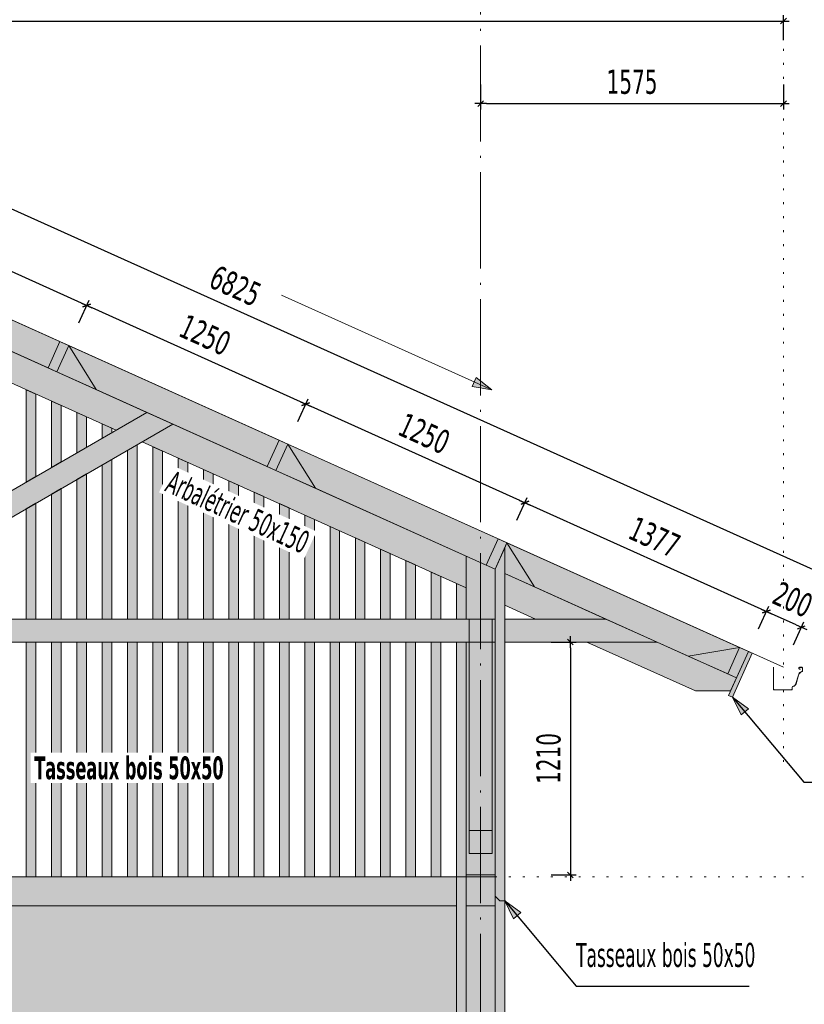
# Model space of a CAD drawing. Header units: millimetres. Extents: x 1567 to 2756, y -116 to 725.
# Tile 56 of 256: x 1916 to 1997, y 200 to 303. Entities that reach past the tile are written whole.
import ezdxf

# ---------------------------------------------------------------- set-up
doc = ezdxf.new("R2010")
doc.units = ezdxf.units.MM
doc.linetypes.add('CADWORK_2', pattern=[1.45, 0.2, -1.25])
doc.linetypes.add('CADWORK_5', pattern=[13.2, 10, -1.5, 0.2, -1.5])
doc.layers.add('Ech.1_50', color=7, linetype='Continuous')
doc.styles.add('tahoma-', font='txt', dxfattribs={"height": 1})
doc.styles.add('tahoma-b', font='txt', dxfattribs={"height": 1})
doc.styles.add('tahoma-z-r', font='txt', dxfattribs={"width": 0.704918})
doc.dimstyles.new('ISO-25', dxfattribs={"dimtxt": 2.5, "dimasz": 2.5, "dimexe": 1.25, "dimexo": 0.625, "dimtad": 1, "dimtxsty": 'Standard', "dimcen": 2.5, "dimadec": 0, "dimazin": 0, "dimtfac": 1, "dimtmove": 0, "dimatfit": 3, "dimfxl": 1, "dimarcsym": 0})

# ---------------------------------------------------------------- blocks, each defined once
blk = doc.blocks.new('cw-line-extremity2')
at = {"linetype": 'Continuous', "lineweight": 0}
blk.add_hatch(color=0, dxfattribs=at).paths.add_polyline_path([(0, 0), (2, 0.5), (2, -0.5)])
at = {"color": 0, "linetype": 'Continuous', "lineweight": -2}
for p, q in [((0, 0), (2, 0.5)), ((2, -0.5), (0, 0)), ((2, 0.5), (2, -0.5))]:
    blk.add_line(p, q, dxfattribs=at)
blk = doc.blocks.new('cw-dimension-symbol2')
at = {"color": 0, "linetype": 'Continuous', "lineweight": -2}
for p, q in [((-1, 0), (1, 0)), ((-0.5, -0.5), (0.5, 0.5))]:
    blk.add_line(p, q, dxfattribs=at)
blk = doc.blocks.new('*D70')
at = {"layer": 'Defpoints', "color": 0}
for p in [(1874.08, 299.19), (1999.4, 244.99), (1998.58, 243.17)]:
    blk.add_point(p, dxfattribs=at)
at = {"layer": 'Ech.1_50', "color": 0, "linetype": 'Continuous', "lineweight": -2}
for p, q in [((1874.08, 299.19), (1875.14, 301.56)), ((1875.44, 300.77), (1998.85, 245.24)), ((1998.58, 243.17), (1999.64, 245.54))]:
    blk.add_line(p, q, dxfattribs=at)
at = {"layer": 'Ech.1_50', "color": 0, "lineweight": -2, "xscale": 0.6000000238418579, "yscale": 0.6000000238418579, "zscale": 0.6000000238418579}
for p, rotation in [((1874.9, 301.02), 155.7722546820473), ((1999.4, 244.99), 335.7722546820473)]:
    blk.add_blockref('cw-dimension-symbol2', p, dxfattribs=dict(at, rotation=rotation))
at = {"layer": 'Ech.1_50', "color": 7, "linetype": 'Continuous', "lineweight": 5, "insert": (1938.07, 275.05), "char_height": 2.5, "attachment_point": 5, "rotation": 335.7723, "style": 'tahoma-z-r'}
blk.add_mtext('6825', dxfattribs=at)
blk = doc.blocks.new('*D105')
at = {"layer": 'Defpoints', "color": 0}
for p in [(1995.08, 302.6), (1870.58, 300.6), (1995.08, 300.6)]:
    blk.add_point(p, dxfattribs=at)
at = {"layer": 'Ech.1_50', "color": 0, "linetype": 'Continuous', "lineweight": -2}
for p, q in [((1870.58, 300.6), (1870.58, 303.2)), ((1995.08, 300.6), (1995.08, 303.2)), ((1871.18, 302.6), (1994.48, 302.6))]:
    blk.add_line(p, q, dxfattribs=at)
at = {"layer": 'Ech.1_50', "color": 0, "lineweight": -2, "xscale": 0.6000000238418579, "yscale": 0.6000000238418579, "zscale": 0.6000000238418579, "rotation": 180}
blk.add_blockref('cw-dimension-symbol2', (1870.58, 302.6), dxfattribs=at)
at = {"layer": 'Ech.1_50', "color": 0, "lineweight": -2, "xscale": 0.6000000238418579, "yscale": 0.6000000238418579, "zscale": 0.6000000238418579}
blk.add_blockref('cw-dimension-symbol2', (1995.08, 302.6), dxfattribs=at)
at = {"layer": 'Ech.1_50', "color": 7, "linetype": 'Continuous', "lineweight": 5, "insert": (1932.83, 304.85), "char_height": 2.5, "attachment_point": 5, "style": 'tahoma-z-r'}
blk.add_mtext('6225', dxfattribs=at)
blk = doc.blocks.new('*D133')
at = {"layer": 'Defpoints', "color": 0}
for p in [(1963.58, 296.01), (1995.08, 296.01), (1995.08, 294.01)]:
    blk.add_point(p, dxfattribs=at)
at = {"layer": 'Ech.1_50', "color": 0, "linetype": 'Continuous', "lineweight": -2}
for p, q in [((1963.58, 296.01), (1963.58, 293.41)), ((1995.08, 296.01), (1995.08, 293.41)), ((1964.18, 294.01), (1994.48, 294.01))]:
    blk.add_line(p, q, dxfattribs=at)
at = {"layer": 'Ech.1_50', "color": 0, "lineweight": -2, "xscale": 0.6000000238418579, "yscale": 0.6000000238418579, "zscale": 0.6000000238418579, "rotation": 180}
blk.add_blockref('cw-dimension-symbol2', (1963.58, 294.01), dxfattribs=at)
at = {"layer": 'Ech.1_50', "color": 0, "lineweight": -2, "xscale": 0.6000000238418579, "yscale": 0.6000000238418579, "zscale": 0.6000000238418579}
blk.add_blockref('cw-dimension-symbol2', (1995.08, 294.01), dxfattribs=at)
at = {"layer": 'Ech.1_50', "color": 7, "linetype": 'Continuous', "lineweight": 5, "insert": (1979.33, 296.26), "char_height": 2.5, "attachment_point": 5, "style": 'tahoma-z-r'}
blk.add_mtext('1575', dxfattribs=at)
blk = doc.blocks.new('*D135')
at = {"layer": 'Defpoints', "color": 0}
for p in [(1970.91, 238.02), (1970.91, 213.8), (1972.91, 213.8)]:
    blk.add_point(p, dxfattribs=at)
at = {"layer": 'Ech.1_50', "color": 0, "linetype": 'Continuous', "lineweight": -2}
for p, q in [((1970.91, 238.02), (1973.51, 238.02)), ((1972.91, 237.42), (1972.91, 214.4)), ((1970.91, 213.8), (1973.51, 213.8))]:
    blk.add_line(p, q, dxfattribs=at)
at = {"layer": 'Ech.1_50', "color": 0, "lineweight": -2, "xscale": 0.6000000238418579, "yscale": 0.6000000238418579, "zscale": 0.6000000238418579}
for p, rotation in [((1972.91, 238.02), 90), ((1972.91, 213.8), 270)]:
    blk.add_blockref('cw-dimension-symbol2', p, dxfattribs=dict(at, rotation=rotation))
at = {"layer": 'Ech.1_50', "color": 7, "linetype": 'Continuous', "lineweight": 5, "insert": (1970.66, 225.91), "char_height": 2.5, "attachment_point": 5, "rotation": 90, "style": 'tahoma-z-r'}
blk.add_mtext('1210', dxfattribs=at)
blk = doc.blocks.new('*D136')
at = {"layer": 'Defpoints', "color": 0}
for p in [(1993.3, 241.2), (1992.48, 239.38), (1996.13, 237.74)]:
    blk.add_point(p, dxfattribs=at)
at = {"layer": 'Ech.1_50', "color": 0, "linetype": 'Continuous', "lineweight": -2}
for p, q in [((1992.48, 239.38), (1993.55, 241.75)), ((1996.41, 239.81), (1993.85, 240.96)), ((1996.13, 237.74), (1997.2, 240.11))]:
    blk.add_line(p, q, dxfattribs=at)
at = {"layer": 'Ech.1_50', "color": 0, "lineweight": -2, "xscale": 0.6000000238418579, "yscale": 0.6000000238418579, "zscale": 0.6000000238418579}
for p, rotation in [((1993.3, 241.2), 155.7722546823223), ((1996.95, 239.56), 335.7722546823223)]:
    blk.add_blockref('cw-dimension-symbol2', p, dxfattribs=dict(at, rotation=rotation))
at = {"layer": 'Ech.1_50', "color": 7, "linetype": 'Continuous', "lineweight": 5, "insert": (1996.05, 242.43), "char_height": 2.5, "attachment_point": 5, "rotation": 335.7723, "style": 'tahoma-z-r'}
blk.add_mtext('200', dxfattribs=at)
blk = doc.blocks.new('*D137')
at = {"layer": 'Defpoints', "color": 0}
for p in [(1968.18, 252.51), (1967.36, 250.68), (1992.48, 239.38)]:
    blk.add_point(p, dxfattribs=at)
at = {"layer": 'Ech.1_50', "color": 0, "linetype": 'Continuous', "lineweight": -2}
for p, q in [((1967.36, 250.68), (1968.43, 253.05)), ((1992.76, 241.45), (1968.73, 252.26)), ((1992.48, 239.38), (1993.55, 241.75))]:
    blk.add_line(p, q, dxfattribs=at)
at = {"layer": 'Ech.1_50', "color": 0, "lineweight": -2, "xscale": 0.6000000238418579, "yscale": 0.6000000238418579, "zscale": 0.6000000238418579}
for p, rotation in [((1968.18, 252.51), 155.7722546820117), ((1993.3, 241.2), 335.7722546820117)]:
    blk.add_blockref('cw-dimension-symbol2', p, dxfattribs=dict(at, rotation=rotation))
at = {"layer": 'Ech.1_50', "color": 7, "linetype": 'Continuous', "lineweight": 5, "insert": (1981.67, 248.91), "char_height": 2.5, "attachment_point": 5, "rotation": 335.7723, "style": 'tahoma-z-r'}
blk.add_mtext('1377', dxfattribs=at)
blk = doc.blocks.new('*D138')
at = {"layer": 'Defpoints', "color": 0}
for p in [(1945.39, 262.76), (1944.57, 260.94), (1967.36, 250.68)]:
    blk.add_point(p, dxfattribs=at)
at = {"layer": 'Ech.1_50', "color": 0, "linetype": 'Continuous', "lineweight": -2}
for p, q in [((1944.57, 260.94), (1945.64, 263.31)), ((1967.64, 252.75), (1945.94, 262.52)), ((1967.36, 250.68), (1968.43, 253.05))]:
    blk.add_line(p, q, dxfattribs=at)
at = {"layer": 'Ech.1_50', "color": 0, "lineweight": -2, "xscale": 0.6000000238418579, "yscale": 0.6000000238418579, "zscale": 0.6000000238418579}
for p, rotation in [((1945.39, 262.76), 155.7722546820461), ((1968.18, 252.51), 335.7722546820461)]:
    blk.add_blockref('cw-dimension-symbol2', p, dxfattribs=dict(at, rotation=rotation))
at = {"layer": 'Ech.1_50', "color": 7, "linetype": 'Continuous', "lineweight": 5, "insert": (1957.71, 259.69), "char_height": 2.5, "attachment_point": 5, "rotation": 335.7723, "style": 'tahoma-z-r'}
blk.add_mtext('1250', dxfattribs=at)
blk = doc.blocks.new('*D139')
at = {"layer": 'Defpoints', "color": 0}
for p in [(1922.6, 273.02), (1921.78, 271.2), (1944.57, 260.94)]:
    blk.add_point(p, dxfattribs=at)
at = {"layer": 'Ech.1_50', "color": 0, "linetype": 'Continuous', "lineweight": -2}
for p, q in [((1921.78, 271.2), (1922.84, 273.57)), ((1944.84, 263.01), (1923.15, 272.77)), ((1944.57, 260.94), (1945.64, 263.31))]:
    blk.add_line(p, q, dxfattribs=at)
at = {"layer": 'Ech.1_50', "color": 0, "lineweight": -2, "xscale": 0.6000000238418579, "yscale": 0.6000000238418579, "zscale": 0.6000000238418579}
for p, rotation in [((1922.6, 273.02), 155.7722546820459), ((1945.39, 262.76), 335.7722546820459)]:
    blk.add_blockref('cw-dimension-symbol2', p, dxfattribs=dict(at, rotation=rotation))
at = {"layer": 'Ech.1_50', "color": 7, "linetype": 'Continuous', "lineweight": 5, "insert": (1934.92, 269.94), "char_height": 2.5, "attachment_point": 5, "rotation": 335.7723, "style": 'tahoma-z-r'}
blk.add_mtext('1250', dxfattribs=at)
blk = doc.blocks.new('*D140')
at = {"layer": 'Defpoints', "color": 0}
for p in [(1899.81, 283.28), (1898.98, 281.45), (1921.78, 271.2)]:
    blk.add_point(p, dxfattribs=at)
at = {"layer": 'Ech.1_50', "color": 0, "linetype": 'Continuous', "lineweight": -2}
for p, q in [((1898.98, 281.45), (1900.05, 283.82)), ((1922.05, 273.27), (1900.35, 283.03)), ((1921.78, 271.2), (1922.84, 273.57))]:
    blk.add_line(p, q, dxfattribs=at)
at = {"layer": 'Ech.1_50', "color": 0, "lineweight": -2, "xscale": 0.6000000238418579, "yscale": 0.6000000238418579, "zscale": 0.6000000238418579}
for p, rotation in [((1899.81, 283.28), 155.7722546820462), ((1922.6, 273.02), 335.7722546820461)]:
    blk.add_blockref('cw-dimension-symbol2', p, dxfattribs=dict(at, rotation=rotation))
at = {"layer": 'Ech.1_50', "color": 7, "linetype": 'Continuous', "lineweight": 5, "insert": (1912.12, 280.2), "char_height": 2.5, "attachment_point": 5, "rotation": 335.7723, "style": 'tahoma-z-r'}
blk.add_mtext('1250', dxfattribs=at)

msp = doc.modelspace()

# ---------------------------------------------------------------- hatches: boundary and pattern name
at = {"layer": 'Ech.1_50', "linetype": 'Continuous', "lineweight": 5, "true_color": 0xd4c4b3, "transparency": 33554687}
for points in [[(1882.078, 279.667), (1925.667, 260.052), (1928.87, 261.9), (1882.078, 282.956), (1882.078, 279.667)], [(1962.078, 246.956), (1931.567, 260.686), (1928.365, 258.838), (1962.078, 243.667), (1962.078, 246.956)], [(1969.302, 240.416), (1976.612, 240.416), (1966.078, 245.156), (1966.078, 241.867), (1969.302, 240.416)], [(1882.078, 238.016), (1962.378, 238.016), (1962.378, 240.416), (1882.078, 240.416), (1882.078, 238.016)], [(1964.778, 238.016), (1965.078, 238.016), (1965.078, 240.416), (1964.778, 240.416), (1964.778, 238.016)], [(1976.612, 240.416), (1966.078, 240.416), (1966.078, 238.016), (1981.946, 238.016), (1976.612, 240.416)], [(1985.929, 232.934), (1989.584, 232.934), (1990.2, 234.302), (1981.946, 238.016), (1974.635, 238.016), (1985.929, 232.934)]]:
    msp.add_hatch(color=9, dxfattribs=at).paths.add_polyline_path(points)
at = {"layer": 'Ech.1_50', "linetype": 'Continuous', "lineweight": 5, "true_color": 0xf7e0b3, "transparency": 33554687}
for points in [[(1919.812, 269.266), (1897.931, 279.112), (1900.803, 274.53), (1918.581, 266.53), (1919.812, 269.266)], [(1942.605, 259.009), (1920.724, 268.856), (1923.596, 264.273), (1941.374, 256.274), (1942.605, 259.009)], [(1965.398, 248.752), (1943.517, 258.599), (1946.389, 254.016), (1964.167, 246.017), (1965.398, 248.752)], [(1990.519, 237.448), (1966.31, 248.342), (1969.182, 243.76), (1985.184, 236.559), (1990.519, 237.448)], [(1989.379, 232.478), (1989.78, 232.297), (1991.832, 236.857), (1991.431, 237.038), (1989.379, 232.478)]]:
    msp.add_hatch(color=254, dxfattribs=at).paths.add_polyline_path(points)
at = {"layer": 'Ech.1_50', "linetype": 'Continuous', "lineweight": 5, "true_color": 0xc1a466, "transparency": 33554687}
for points in [[(1920.724, 268.856), (1919.812, 269.266), (1918.581, 266.53), (1919.493, 266.12), (1920.724, 268.856)], [(1943.517, 258.599), (1942.605, 259.009), (1941.374, 256.274), (1942.286, 255.863), (1943.517, 258.599)], [(1966.31, 248.342), (1965.398, 248.752), (1964.167, 246.017), (1965.078, 245.606), (1966.31, 248.342)], [(1991.431, 237.038), (1990.519, 237.448), (1989.288, 234.712), (1990.2, 234.302), (1991.431, 237.038)]]:
    msp.add_hatch(color=33, dxfattribs=at).paths.add_polyline_path(points)
at = {"layer": 'Ech.1_50', "linetype": 'Continuous', "lineweight": 5, "true_color": 0xf7d1b3, "transparency": 33554687}
for points in [[(1919.493, 266.12), (1923.596, 264.273), (1920.724, 268.856), (1919.493, 266.12)], [(1942.286, 255.863), (1946.389, 254.016), (1943.517, 258.599), (1942.286, 255.863)], [(1966.078, 245.156), (1969.182, 243.76), (1966.31, 248.342), (1966.078, 247.829), (1966.078, 245.156)], [(1990.519, 237.448), (1985.184, 236.559), (1989.288, 234.712), (1990.519, 237.448)]]:
    msp.add_hatch(color=254, dxfattribs=at).paths.add_polyline_path(points)
at = {"layer": 'Ech.1_50', "linetype": 'Continuous', "lineweight": 5, "true_color": 0xeaddd7, "transparency": 33554687}
for points in [[(1917.312, 263.812), (1916.312, 264.262), (1916.312, 254.65), (1917.312, 255.227), (1917.312, 263.812)], [(1919.945, 262.627), (1918.945, 263.077), (1918.945, 256.17), (1919.945, 256.748), (1919.945, 262.627)], [(1922.578, 261.442), (1921.578, 261.892), (1921.578, 257.691), (1922.578, 258.268), (1922.578, 261.442)], [(1925.212, 260.257), (1924.212, 260.707), (1924.212, 259.211), (1925.212, 259.789), (1925.212, 260.257)], [(1926.845, 240.416), (1927.845, 240.416), (1927.845, 258.538), (1926.845, 257.96), (1926.845, 240.416)], [(1929.478, 240.416), (1930.478, 240.416), (1930.478, 257.887), (1929.478, 258.337), (1929.478, 240.416)], [(1924.212, 240.416), (1925.212, 240.416), (1925.212, 257.017), (1924.212, 256.44), (1924.212, 240.416)], [(1932.112, 240.416), (1933.112, 240.416), (1933.112, 256.702), (1932.112, 257.152), (1932.112, 240.416)], [(1921.578, 240.416), (1922.578, 240.416), (1922.578, 255.497), (1921.578, 254.92), (1921.578, 240.416)], [(1934.745, 240.416), (1935.745, 240.416), (1935.745, 255.517), (1934.745, 255.967), (1934.745, 240.416)], [(1918.945, 240.416), (1919.945, 240.416), (1919.945, 253.977), (1918.945, 253.399), (1918.945, 240.416)], [(1937.378, 240.416), (1938.378, 240.416), (1938.378, 254.332), (1937.378, 254.782), (1937.378, 240.416)], [(1940.012, 240.416), (1941.012, 240.416), (1941.012, 253.147), (1940.012, 253.597), (1940.012, 240.416)], [(1916.312, 240.416), (1917.312, 240.416), (1917.312, 252.456), (1916.312, 251.879), (1916.312, 240.416)], [(1942.645, 240.416), (1943.645, 240.416), (1943.645, 251.962), (1942.645, 252.412), (1942.645, 240.416)], [(1945.278, 240.416), (1946.278, 240.416), (1946.278, 250.777), (1945.278, 251.227), (1945.278, 240.416)], [(1947.912, 240.416), (1948.912, 240.416), (1948.912, 249.592), (1947.912, 250.042), (1947.912, 240.416)], [(1950.545, 240.416), (1951.545, 240.416), (1951.545, 248.407), (1950.545, 248.857), (1950.545, 240.416)], [(1965.578, 211.102), (1966.078, 211.102), (1966.078, 247.829), (1965.078, 245.606), (1965.078, 211.602), (1965.578, 211.102)], [(1953.178, 240.416), (1954.178, 240.416), (1954.178, 247.222), (1953.178, 247.672), (1953.178, 240.416)], [(1955.812, 240.416), (1956.812, 240.416), (1956.812, 246.037), (1955.812, 246.487), (1955.812, 240.416)], [(1958.445, 240.416), (1959.445, 240.416), (1959.445, 244.852), (1958.445, 245.302), (1958.445, 240.416)], [(1961.078, 240.416), (1962.078, 240.416), (1962.078, 243.667), (1961.078, 244.117), (1961.078, 240.416)], [(1916.312, 213.602), (1917.312, 213.602), (1917.312, 238.016), (1916.312, 238.016), (1916.312, 213.602)], [(1918.945, 213.602), (1919.945, 213.602), (1919.945, 238.016), (1918.945, 238.016), (1918.945, 213.602)], [(1921.578, 213.602), (1922.578, 213.602), (1922.578, 238.016), (1921.578, 238.016), (1921.578, 213.602)], [(1924.212, 213.602), (1925.212, 213.602), (1925.212, 238.016), (1924.212, 238.016), (1924.212, 213.602)], [(1926.845, 213.602), (1927.845, 213.602), (1927.845, 238.016), (1926.845, 238.016), (1926.845, 213.602)], [(1929.478, 213.602), (1930.478, 213.602), (1930.478, 238.016), (1929.478, 238.016), (1929.478, 213.602)], [(1932.112, 213.602), (1933.112, 213.602), (1933.112, 238.016), (1932.112, 238.016), (1932.112, 213.602)], [(1934.745, 213.602), (1935.745, 213.602), (1935.745, 238.016), (1934.745, 238.016), (1934.745, 213.602)], [(1937.378, 213.602), (1938.378, 213.602), (1938.378, 238.016), (1937.378, 238.016), (1937.378, 213.602)], [(1940.012, 213.602), (1941.012, 213.602), (1941.012, 238.016), (1940.012, 238.016), (1940.012, 213.602)], [(1942.645, 213.602), (1943.645, 213.602), (1943.645, 238.016), (1942.645, 238.016), (1942.645, 213.602)], [(1945.278, 213.602), (1946.278, 213.602), (1946.278, 238.016), (1945.278, 238.016), (1945.278, 213.602)], [(1947.912, 213.602), (1948.912, 213.602), (1948.912, 238.016), (1947.912, 238.016), (1947.912, 213.602)], [(1950.545, 213.602), (1951.545, 213.602), (1951.545, 238.016), (1950.545, 238.016), (1950.545, 213.602)], [(1953.178, 213.602), (1954.178, 213.602), (1954.178, 238.016), (1953.178, 238.016), (1953.178, 213.602)], [(1955.812, 213.602), (1956.812, 213.602), (1956.812, 238.016), (1955.812, 238.016), (1955.812, 213.602)], [(1958.445, 213.602), (1959.445, 213.602), (1959.445, 238.016), (1958.445, 238.016), (1958.445, 213.602)], [(1961.078, 213.602), (1962.078, 213.602), (1962.078, 238.016), (1961.078, 238.016), (1961.078, 213.602)]]:
    msp.add_hatch(color=254, dxfattribs=at).paths.add_polyline_path(points)
at = {"layer": 'Ech.1_50', "linetype": 'Continuous', "lineweight": 5, "true_color": 0xe0d9d1, "transparency": 33554687}
for points in [[(1891.658, 240.416), (1896.458, 240.416), (1931.567, 260.686), (1928.87, 261.9), (1891.658, 240.416)], [(1964.778, 238.016), (1962.378, 238.016), (1962.378, 218.416), (1964.778, 218.416), (1964.778, 238.016)]]:
    msp.add_hatch(color=254, dxfattribs=at).paths.add_polyline_path(points)
at = {"layer": 'Ech.1_50', "linetype": 'Continuous', "lineweight": 5, "true_color": 0xe0c8b3, "transparency": 33554687}
for points in [[(1962.078, 240.416), (1965.078, 240.416), (1965.078, 245.606), (1962.078, 246.956), (1962.078, 240.416)], [(1962.078, 213.802), (1965.078, 213.802), (1965.078, 238.016), (1964.778, 238.016), (1964.778, 216.016), (1962.378, 216.016), (1962.378, 238.016), (1962.078, 238.016), (1962.078, 213.802)]]:
    msp.add_hatch(color=9, dxfattribs=at).paths.add_polyline_path(points)
at = {"layer": 'Ech.1_50', "linetype": 'Continuous', "lineweight": 5, "true_color": 0xc77676, "transparency": 33554687}
for points in [[(1964.778, 240.416), (1962.378, 240.416), (1962.378, 238.016), (1964.778, 238.016), (1964.778, 240.416)], [(1962.378, 216.016), (1964.778, 216.016), (1964.778, 218.416), (1962.378, 218.416), (1962.378, 216.016)]]:
    msp.add_hatch(color=23, dxfattribs=at).paths.add_polyline_path(points)
at = {"layer": 'Ech.1_50', "linetype": 'Continuous', "lineweight": 5, "true_color": 0xd7d7ea, "transparency": 33554687}
msp.add_hatch(color=254, dxfattribs=at).paths.add_polyline_path([(1996.978, 235.396), (1996.765, 235.396, 1), (1996.765, 235.196), (1996.865, 235.196), (1996.865, 235.216), (1996.765, 235.216, -1), (1996.765, 235.376), (1996.978, 235.376, -0.4142136), (1997.058, 235.296), (1997.058, 235.054, -0.2679492), (1997.018, 234.985), (1996.871, 234.899, 0.1943803), (1996.631, 234.592), (1996.373, 233.692, -0.2844806), (1996.077, 233.423, 0.3616007), (1995.978, 233.305), (1995.978, 233.136, -0.4142136), (1995.898, 233.056), (1994.138, 233.056, -0.4142136), (1994.058, 233.136), (1994.058, 235.396), (1994.038, 235.396), (1994.038, 233.136, 0.4142136), (1994.138, 233.036), (1995.898, 233.036, 0.4142136), (1995.998, 233.136), (1995.998, 233.305, -0.3616007), (1996.08, 233.404, 0.2844806), (1996.392, 233.687), (1996.65, 234.587, -0.1943803), (1996.881, 234.882), (1997.028, 234.967, 0.2679492), (1997.078, 235.054), (1997.078, 235.296, 0.4142136), (1996.978, 235.396)])
at = {"layer": 'Ech.1_50', "linetype": 'Continuous', "lineweight": 5, "true_color": 0xf3f3f3, "transparency": 33554687}
for points in [[(1882.078, 210.602), (1961.078, 210.602), (1961.078, 213.602), (1882.078, 213.602), (1882.078, 210.602)], [(1961.078, 148.016), (1962.078, 148.016), (1962.078, 213.602), (1961.078, 213.602), (1961.078, 148.016)], [(1966.078, 211.102), (1965.578, 211.102), (1965.078, 211.602), (1965.078, 140.016), (1966.078, 140.016), (1966.078, 211.102)]]:
    msp.add_hatch(color=7, dxfattribs=at).paths.add_polyline_path(points)
at = {"layer": 'Ech.1_50', "linetype": 'Continuous', "lineweight": 5, "true_color": 0xb3d6f7, "transparency": 33554687}
msp.add_hatch(color=254, dxfattribs=at).paths.add_polyline_path([(1962.078, 213.602), (1965.078, 213.602), (1965.078, 213.802), (1962.078, 213.802), (1962.078, 213.602)])
at = {"layer": 'Ech.1_50', "linetype": 'Continuous', "lineweight": 5, "true_color": 0xdcdcdc, "transparency": 33554687}
msp.add_hatch(color=254, dxfattribs=at).paths.add_polyline_path([(1962.078, 210.602), (1965.078, 210.602), (1965.078, 213.602), (1962.078, 213.602), (1962.078, 210.602)])
at = {"layer": 'Ech.1_50', "linetype": 'Continuous', "lineweight": 5, "true_color": 0xfdfdfd, "transparency": 33554687}
msp.add_hatch(color=7, dxfattribs=at).paths.add_polyline_path([(1961.078, 210.602), (1882.078, 210.602), (1882.078, 148.016), (1961.078, 148.016), (1961.078, 210.602)])
at = {"layer": 'Ech.1_50', "linetype": 'Continuous', "lineweight": 5, "true_color": 0xf8f8f8, "transparency": 33554687}
msp.add_hatch(color=7, dxfattribs=at).paths.add_polyline_path([(1962.078, 140.016), (1965.078, 140.016), (1965.078, 210.602), (1962.078, 210.602), (1962.078, 140.016)])

# ---------------------------------------------------------------- linework, layer by layer
at = {"layer": 'Ech.1_50', "color": 5, "linetype": 'Continuous', "lineweight": 5}
msp.add_line((1870.578, 291.421), (1995.078, 235.396), dxfattribs=at)
at = {"layer": 'Ech.1_50', "color": 7, "linetype": 'Continuous', "lineweight": 9}
msp.add_line((1942.85, 274.096), (1964.736, 264.247), dxfattribs=at)
at = {"layer": 'Ech.1_50', "color": 7, "linetype": 'CADWORK_5', "lineweight": 5}
msp.add_lwpolyline([(1963.578, 118.472), (1963.578, 308.372)], dxfattribs=at)
at = {"layer": 'Ech.1_50', "color": 9, "linetype": 'CADWORK_2', "lineweight": 5, "elevation": 50}
for points in [[(1995.078, 302.6), (1995.078, 224.352)], [(1965.078, 213.602), (2003.005, 213.602)]]:
    msp.add_lwpolyline(points, dxfattribs=at)
at = {"layer": 'Ech.1_50', "color": 7, "linetype": 'Continuous', "lineweight": 5}
for points in [[(1882.078, 279.667), (1925.667, 260.052), (1928.87, 261.9), (1882.078, 282.956), (1882.078, 279.667)], [(1919.812, 269.266), (1897.931, 279.112), (1900.803, 274.53), (1918.581, 266.53), (1919.812, 269.266)], [(1920.724, 268.856), (1919.812, 269.266), (1918.581, 266.53), (1919.493, 266.12), (1920.724, 268.856)], [(1919.493, 266.12), (1923.596, 264.273), (1920.724, 268.856), (1919.493, 266.12)], [(1942.605, 259.009), (1920.724, 268.856), (1923.596, 264.273), (1941.374, 256.274), (1942.605, 259.009)], [(1917.312, 263.812), (1916.312, 264.262), (1916.312, 254.65), (1917.312, 255.227), (1917.312, 263.812)], [(1919.945, 262.627), (1918.945, 263.077), (1918.945, 256.17), (1919.945, 256.748), (1919.945, 262.627)], [(1891.658, 240.416), (1896.458, 240.416), (1931.567, 260.686), (1928.87, 261.9), (1891.658, 240.416)], [(1922.578, 261.442), (1921.578, 261.892), (1921.578, 257.691), (1922.578, 258.268), (1922.578, 261.442)], [(1925.212, 260.257), (1924.212, 260.707), (1924.212, 259.211), (1925.212, 259.789), (1925.212, 260.257)], [(1962.078, 246.956), (1931.567, 260.686), (1928.365, 258.838), (1962.078, 243.667), (1962.078, 246.956)], [(1926.845, 240.416), (1927.845, 240.416), (1927.845, 258.538), (1926.845, 257.96), (1926.845, 240.416)], [(1929.478, 240.416), (1930.478, 240.416), (1930.478, 257.887), (1929.478, 258.337), (1929.478, 240.416)], [(1943.517, 258.599), (1942.605, 259.009), (1941.374, 256.274), (1942.286, 255.863), (1943.517, 258.599)], [(1942.286, 255.863), (1946.389, 254.016), (1943.517, 258.599), (1942.286, 255.863)], [(1965.398, 248.752), (1943.517, 258.599), (1946.389, 254.016), (1964.167, 246.017), (1965.398, 248.752)], [(1924.212, 240.416), (1925.212, 240.416), (1925.212, 257.017), (1924.212, 256.44), (1924.212, 240.416)], [(1932.112, 240.416), (1933.112, 240.416), (1933.112, 256.702), (1932.112, 257.152), (1932.112, 240.416)], [(1921.578, 240.416), (1922.578, 240.416), (1922.578, 255.497), (1921.578, 254.92), (1921.578, 240.416)], [(1934.745, 240.416), (1935.745, 240.416), (1935.745, 255.517), (1934.745, 255.967), (1934.745, 240.416)], [(1918.945, 240.416), (1919.945, 240.416), (1919.945, 253.977), (1918.945, 253.399), (1918.945, 240.416)], [(1937.378, 240.416), (1938.378, 240.416), (1938.378, 254.332), (1937.378, 254.782), (1937.378, 240.416)], [(1940.012, 240.416), (1941.012, 240.416), (1941.012, 253.147), (1940.012, 253.597), (1940.012, 240.416)], [(1916.312, 240.416), (1917.312, 240.416), (1917.312, 252.456), (1916.312, 251.879), (1916.312, 240.416)], [(1942.645, 240.416), (1943.645, 240.416), (1943.645, 251.962), (1942.645, 252.412), (1942.645, 240.416)], [(1945.278, 240.416), (1946.278, 240.416), (1946.278, 250.777), (1945.278, 251.227), (1945.278, 240.416)], [(1947.912, 240.416), (1948.912, 240.416), (1948.912, 249.592), (1947.912, 250.042), (1947.912, 240.416)], [(1950.545, 240.416), (1951.545, 240.416), (1951.545, 248.407), (1950.545, 248.857), (1950.545, 240.416)], [(1966.31, 248.342), (1965.398, 248.752), (1964.167, 246.017), (1965.078, 245.606), (1966.31, 248.342)], [(1965.578, 211.102), (1966.078, 211.102), (1966.078, 247.829), (1965.078, 245.606), (1965.078, 211.602), (1965.578, 211.102)], [(1966.078, 245.156), (1969.182, 243.76), (1966.31, 248.342), (1966.078, 247.829), (1966.078, 245.156)], [(1990.519, 237.448), (1966.31, 248.342), (1969.182, 243.76), (1985.184, 236.559), (1990.519, 237.448)], [(1953.178, 240.416), (1954.178, 240.416), (1954.178, 247.222), (1953.178, 247.672), (1953.178, 240.416)], [(1962.078, 240.416), (1965.078, 240.416), (1965.078, 245.606), (1962.078, 246.956), (1962.078, 240.416)], [(1955.812, 240.416), (1956.812, 240.416), (1956.812, 246.037), (1955.812, 246.487), (1955.812, 240.416)], [(1958.445, 240.416), (1959.445, 240.416), (1959.445, 244.852), (1958.445, 245.302), (1958.445, 240.416)], [(1969.302, 240.416), (1976.612, 240.416), (1966.078, 245.156), (1966.078, 241.867), (1969.302, 240.416)], [(1961.078, 240.416), (1962.078, 240.416), (1962.078, 243.667), (1961.078, 244.117), (1961.078, 240.416)], [(1882.078, 238.016), (1962.378, 238.016), (1962.378, 240.416), (1882.078, 240.416), (1882.078, 238.016)], [(1964.778, 240.416), (1962.378, 240.416), (1962.378, 238.016), (1964.778, 238.016), (1964.778, 240.416)], [(1964.778, 238.016), (1965.078, 238.016), (1965.078, 240.416), (1964.778, 240.416), (1964.778, 238.016)], [(1976.612, 240.416), (1966.078, 240.416), (1966.078, 238.016), (1981.946, 238.016), (1976.612, 240.416)], [(1916.312, 213.602), (1917.312, 213.602), (1917.312, 238.016), (1916.312, 238.016), (1916.312, 213.602)], [(1918.945, 213.602), (1919.945, 213.602), (1919.945, 238.016), (1918.945, 238.016), (1918.945, 213.602)], [(1921.578, 213.602), (1922.578, 213.602), (1922.578, 238.016), (1921.578, 238.016), (1921.578, 213.602)], [(1924.212, 213.602), (1925.212, 213.602), (1925.212, 238.016), (1924.212, 238.016), (1924.212, 213.602)], [(1926.845, 213.602), (1927.845, 213.602), (1927.845, 238.016), (1926.845, 238.016), (1926.845, 213.602)], [(1929.478, 213.602), (1930.478, 213.602), (1930.478, 238.016), (1929.478, 238.016), (1929.478, 213.602)], [(1932.112, 213.602), (1933.112, 213.602), (1933.112, 238.016), (1932.112, 238.016), (1932.112, 213.602)], [(1934.745, 213.602), (1935.745, 213.602), (1935.745, 238.016), (1934.745, 238.016), (1934.745, 213.602)], [(1937.378, 213.602), (1938.378, 213.602), (1938.378, 238.016), (1937.378, 238.016), (1937.378, 213.602)], [(1940.012, 213.602), (1941.012, 213.602), (1941.012, 238.016), (1940.012, 238.016), (1940.012, 213.602)], [(1942.645, 213.602), (1943.645, 213.602), (1943.645, 238.016), (1942.645, 238.016), (1942.645, 213.602)], [(1945.278, 213.602), (1946.278, 213.602), (1946.278, 238.016), (1945.278, 238.016), (1945.278, 213.602)], [(1947.912, 213.602), (1948.912, 213.602), (1948.912, 238.016), (1947.912, 238.016), (1947.912, 213.602)], [(1950.545, 213.602), (1951.545, 213.602), (1951.545, 238.016), (1950.545, 238.016), (1950.545, 213.602)], [(1953.178, 213.602), (1954.178, 213.602), (1954.178, 238.016), (1953.178, 238.016), (1953.178, 213.602)], [(1955.812, 213.602), (1956.812, 213.602), (1956.812, 238.016), (1955.812, 238.016), (1955.812, 213.602)], [(1958.445, 213.602), (1959.445, 213.602), (1959.445, 238.016), (1958.445, 238.016), (1958.445, 213.602)], [(1961.078, 213.602), (1962.078, 213.602), (1962.078, 238.016), (1961.078, 238.016), (1961.078, 213.602)], [(1962.078, 213.802), (1965.078, 213.802), (1965.078, 238.016), (1964.778, 238.016), (1964.778, 216.016), (1962.378, 216.016), (1962.378, 238.016), (1962.078, 238.016), (1962.078, 213.802)], [(1964.778, 238.016), (1962.378, 238.016), (1962.378, 218.416), (1964.778, 218.416), (1964.778, 238.016)], [(1985.929, 232.934), (1989.584, 232.934), (1990.2, 234.302), (1981.946, 238.016), (1974.635, 238.016), (1985.929, 232.934)], [(1990.519, 237.448), (1985.184, 236.559), (1989.288, 234.712), (1990.519, 237.448)], [(1991.431, 237.038), (1990.519, 237.448), (1989.288, 234.712), (1990.2, 234.302), (1991.431, 237.038)], [(1989.379, 232.478), (1989.78, 232.297), (1991.832, 236.857), (1991.431, 237.038), (1989.379, 232.478)], [(1962.378, 216.016), (1964.778, 216.016), (1964.778, 218.416), (1962.378, 218.416), (1962.378, 216.016)], [(1882.078, 210.602), (1961.078, 210.602), (1961.078, 213.602), (1882.078, 213.602), (1882.078, 210.602)], [(1961.078, 148.016), (1962.078, 148.016), (1962.078, 213.602), (1961.078, 213.602), (1961.078, 148.016)], [(1962.078, 213.602), (1965.078, 213.602), (1965.078, 213.802), (1962.078, 213.802), (1962.078, 213.602)], [(1962.078, 210.602), (1965.078, 210.602), (1965.078, 213.602), (1962.078, 213.602), (1962.078, 210.602)], [(1966.078, 211.102), (1965.578, 211.102), (1965.078, 211.602), (1965.078, 140.016), (1966.078, 140.016), (1966.078, 211.102)], [(1961.078, 210.602), (1882.078, 210.602), (1882.078, 148.016), (1961.078, 148.016), (1961.078, 210.602)], [(1962.078, 140.016), (1965.078, 140.016), (1965.078, 210.602), (1962.078, 210.602), (1962.078, 140.016)]]:
    msp.add_lwpolyline(points, close=True, dxfattribs=at)
at = {"layer": 'Ech.1_50', "color": 7, "linetype": 'Continuous', "lineweight": 5, "flags": 128}
msp.add_lwpolyline([(1996.978, 235.396), (1996.765, 235.396, 1), (1996.765, 235.196), (1996.865, 235.196), (1996.865, 235.216), (1996.765, 235.216, -1), (1996.765, 235.376), (1996.978, 235.376, -0.4142136), (1997.058, 235.296), (1997.058, 235.054, -0.2679492), (1997.018, 234.985), (1996.871, 234.899, 0.1943803), (1996.631, 234.592), (1996.373, 233.692, -0.2844806), (1996.077, 233.423, 0.3616007), (1995.978, 233.305), (1995.978, 233.136, -0.4142136), (1995.898, 233.056), (1994.138, 233.056, -0.4142136), (1994.058, 233.136), (1994.058, 235.396), (1994.038, 235.396), (1994.038, 233.136, 0.4142136), (1994.138, 233.036), (1995.898, 233.036, 0.4142136), (1995.998, 233.136), (1995.998, 233.305, -0.3616007), (1996.08, 233.404, 0.2844806), (1996.392, 233.687), (1996.65, 234.587, -0.1943803), (1996.881, 234.882), (1997.028, 234.967, 0.2679492), (1997.078, 235.054), (1997.078, 235.296, 0.4142136), (1996.978, 235.396)], format="xyb", close=True, dxfattribs=at)

# ---------------------------------------------------------------- block references
at = {"layer": 'Ech.1_50', "color": 7, "lineweight": 9, "rotation": 155.7722546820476}
msp.add_blockref('cw-line-extremity2', (1964.736, 264.247), dxfattribs=at)
at = {"layer": 'Ech.1_50', "color": 7, "lineweight": 5}
for p, rotation in [((1989.78, 232.297), 309.9871380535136), ((1966.078, 211.102), 309.9871380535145)]:
    msp.add_blockref('cw-line-extremity2', p, dxfattribs=dict(at, rotation=rotation))

# ---------------------------------------------------------------- texts
at = {"layer": 'Ech.1_50', "linetype": 'Continuous', "insert": (1973.513, 206.738), "char_height": 2.5, "attachment_point": 1, "style": 'tahoma-'}
msp.add_mtext('\\C7;\\fTahoma|b0|i0;\\W0.600000;Tasseaux bois 50x50', dxfattribs=at)

# ---------------------------------------------------------------- dimensions: what is measured, and where the dimension line sits
at = {"layer": 'Ech.1_50', "color": 7, "linetype": 'Continuous', "lineweight": 5}
for base, p1, p2, text, picture, middle in [((1995.078, 302.6), (1870.578, 300.6), (1995.078, 300.6), '6225', '*D105', (1932.828, 304.85)), ((1995.078, 294.008), (1963.578, 296.008), (1995.078, 296.008), '1575', '*D133', (1979.328, 296.258))]:
    dim = msp.add_linear_dim(base=base, p1=p1, p2=p2, angle=0, text=text, dimstyle='ISO-25', override={"dimtxt": 2.5, "dimasz": 0.6, "dimexe": 0.6, "dimexo": 0, "dimgap": 0, "dimdec": 0, "dimlfac": 1, "dimtxsty": 'tahoma-z-r', "dimblk": 'cw-dimension-symbol2', "dimclrt": 7, "dimtmove": 2}, dxfattribs=at)
    dim.commit()
    dim.dimension.update_dxf_attribs({"geometry": picture, "text_midpoint": middle, "dimtype": 161})
for base, p1, p2, angle, text, picture, middle, turn in [((1999.396, 244.99), (1874.075, 299.191), (1998.575, 243.166), 335.77225, '6825', '*D70', (1938.069, 275.055), -24.22775), ((1899.805, 283.277), (1921.777, 271.197), (1898.984, 281.453), 155.77225, '1250', '*D140', (1912.125, 280.201), -24.22775), ((1922.598, 273.02), (1944.57, 260.94), (1921.777, 271.197), 155.77225, '1250', '*D139', (1934.918, 269.944), -24.22775), ((1945.391, 262.764), (1967.363, 250.683), (1944.57, 260.94), 155.77225, '1250', '*D138', (1957.711, 259.687), -24.22775), ((1968.184, 252.507), (1992.484, 239.378), (1967.363, 250.683), 155.77225, '1377', '*D137', (1981.668, 248.906), -24.22775), ((1993.305, 241.202), (1996.132, 237.737), (1992.484, 239.378), 155.77225, '200', '*D136', (1996.052, 242.433), -24.22775), ((1972.914, 213.802), (1970.914, 238.016), (1970.914, 213.802), 270, '1210', '*D135', (1970.664, 225.909), 90)]:
    dim = msp.add_linear_dim(base=base, p1=p1, p2=p2, angle=angle, text=text, dimstyle='ISO-25', override={"dimtxt": 2.5, "dimasz": 0.6, "dimexe": 0.6, "dimexo": 0, "dimgap": 0, "dimdec": 0, "dimlfac": 1, "dimtxsty": 'tahoma-z-r', "dimblk": 'cw-dimension-symbol2', "dimclrt": 7, "dimtmove": 2}, dxfattribs=at)
    dim.commit()
    dim.dimension.update_dxf_attribs({"geometry": picture, "text_midpoint": middle, "dimtype": 161, "text_rotation": turn})

# ---------------------------------------------------------------- leaders
at = {"layer": 'Ech.1_50', "color": 7, "linetype": 'Continuous', "lineweight": 5, "has_arrowhead": 0}
for points in [[(1989.78, 232.297), (1997.214, 223.433), (2017.352, 223.433)], [(1966.078, 211.102), (1973.513, 202.238), (1991.523, 202.238)]]:
    msp.add_leader(points, dimstyle='ISO-25', dxfattribs=at)

# ---------------------------------------------------------------- next in the draw order: texts
at = {"layer": 'Ech.1_50', "color": 7, "linetype": 'Continuous', "insert": (1931.608, 255.935), "char_height": 2.5, "attachment_point": 1, "rotation": 335.36282, "style": 'tahoma-', "bg_fill": 3, "box_fill_scale": 1.15, "bg_fill_color": 256, "bg_fill_true_color": 13158600, "bg_fill_transparency": 33554687}
msp.add_mtext('\\A1;\\fTahoma|b0|i0;\\W0.600000;\\H2.373400;Arbalétrier 50x150', dxfattribs=at)
at = {"layer": 'Ech.1_50', "color": 7, "linetype": 'Continuous', "insert": (1917.139, 226.128), "char_height": 2.5, "attachment_point": 1, "style": 'tahoma-b', "bg_fill": 3, "box_fill_scale": 1.15, "bg_fill_color": 256, "bg_fill_true_color": 13158600, "bg_fill_transparency": 33554687}
msp.add_mtext('\\A1;\\fTahoma|b1|i0;\\W0.600000;\\H2.375300;Tasseaux bois 50x50', dxfattribs=at)

doc.saveas('drawing.dxf')
